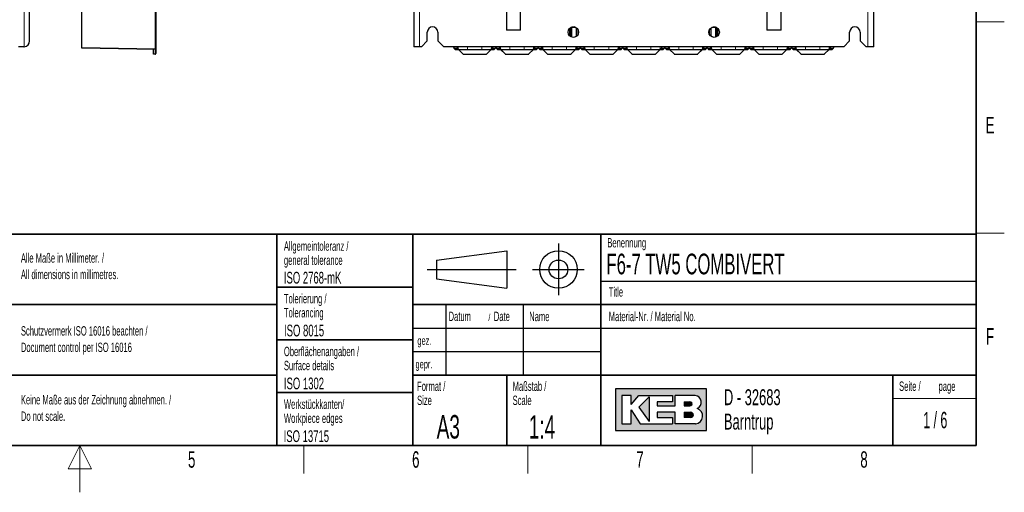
# Model space of a CAD drawing. Header units: millimetres. Extents: x 5 to 418, y 2 to 292.
# Tile 49 of 52: x 204 to 414, y 2 to 103. Entities that reach past the tile are written whole.
import ezdxf

# ---------------------------------------------------------------- set-up
doc = ezdxf.new("R2010")
doc.units = ezdxf.units.MM
doc.layers.add('SLD-0', color=7, linetype='Continuous')
doc.styles.add('SLDTEXTSTYLE1', font='TXT', dxfattribs={"width": 0.605})
doc.styles.add('SLDTEXTSTYLE2', font='TXT', dxfattribs={"width": 0.563})

# ---------------------------------------------------------------- blocks, each defined once
blk = doc.blocks.new('SW_NOTE_0_4')
at = {"layer": 'SLD-0', "color": 0, "char_height": 2, "attachment_point": 1, "style": 'SLDTEXTSTYLE1'}
for s, insert in [('Alle Maße in Millimeter. /', (0, 2.5781354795)), ('All dimensions in millimetres.', (0, -0.9218646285))]:
    blk.add_mtext(s, dxfattribs=dict(at, insert=insert))
blk = doc.blocks.new('SW_NOTE_0_7')
at = {"layer": 'SLD-0', "color": 0, "char_height": 2, "attachment_point": 1, "style": 'SLDTEXTSTYLE1'}
for s, insert in [('Keine Maße aus der Zeichnung abnehmen. /', (0, 2.5781354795)), ('Do not scale.', (0, -0.9218646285))]:
    blk.add_mtext(s, dxfattribs=dict(at, insert=insert))
blk = doc.blocks.new('SW_NOTE_0_8')
at = {"layer": 'SLD-0', "color": 0, "char_height": 2, "attachment_point": 1, "style": 'SLDTEXTSTYLE1'}
for s, insert in [('Schutzvermerk ISO 16016 beachten /', (0, 2.5781354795)), ('Document control per ISO 16016', (0, -0.9218646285))]:
    blk.add_mtext(s, dxfattribs=dict(at, insert=insert))
blk = doc.blocks.new('SW_NOTE_0_9')
at = {"layer": 'SLD-0', "color": 0, "char_height": 2, "attachment_point": 1, "style": 'SLDTEXTSTYLE1'}
for s, insert in [('Werkstückkanten/', (0, 2.5781354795)), ('Workpiece edges', (0, -0.4218645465))]:
    blk.add_mtext(s, dxfattribs=dict(at, insert=insert))
blk = doc.blocks.new('SW_NOTE_0_10')
at = {"layer": 'SLD-0', "color": 0, "char_height": 2, "attachment_point": 1, "style": 'SLDTEXTSTYLE1'}
for s, insert in [('Oberflächenangaben /', (0, 2.5781354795)), ('Surface details', (0, -0.4218645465))]:
    blk.add_mtext(s, dxfattribs=dict(at, insert=insert))
blk = doc.blocks.new('SW_NOTE_0_11')
at = {"layer": 'SLD-0', "color": 0, "char_height": 2, "attachment_point": 1, "style": 'SLDTEXTSTYLE1'}
for s, insert in [('Tolerierung /', (0, 2.5781354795)), ('Tolerancing', (0, -0.4218645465))]:
    blk.add_mtext(s, dxfattribs=dict(at, insert=insert))
blk = doc.blocks.new('SW_NOTE_0_12')
at = {"layer": 'SLD-0', "color": 0, "char_height": 2, "attachment_point": 1, "style": 'SLDTEXTSTYLE1'}
for s, insert in [('Allgemeintoleranz /', (0, 2.5781354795)), ('general tolerance', (0, -0.4218645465))]:
    blk.add_mtext(s, dxfattribs=dict(at, insert=insert))
blk = doc.blocks.new('SW_NOTE_0_13')
at = {"layer": 'SLD-0', "color": 0, "char_height": 2, "attachment_point": 1, "style": 'SLDTEXTSTYLE1'}
for s, insert in [('Format /', (0, 2.5781354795)), ('Size', (0, -0.4218645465))]:
    blk.add_mtext(s, dxfattribs=dict(at, insert=insert))
blk = doc.blocks.new('SW_NOTE_0_14')
at = {"layer": 'SLD-0', "color": 0, "attachment_point": 1, "style": 'SLDTEXTSTYLE1'}
for s, insert, char_height in [('Datum', (0, 2.5781354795), 2), ('/', (8.4829859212, 2.0780460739), 1.5), ('Date', (9.6392361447, 2.5781354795), 2)]:
    blk.add_mtext(s, dxfattribs=dict(at, insert=insert, char_height=char_height))
blk = doc.blocks.new('SW_NOTE_0_15')
at = {"layer": 'SLD-0', "color": 0, "char_height": 2, "attachment_point": 1, "style": 'SLDTEXTSTYLE1'}
for s, insert in [('Maßstab /', (0, 2.5781354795)), ('Scale', (0, -0.4218645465))]:
    blk.add_mtext(s, dxfattribs=dict(at, insert=insert))
blk = doc.blocks.new('SW_NOTE_0_16')
at = {"layer": 'SLD-0', "color": 0, "char_height": 3.4, "attachment_point": 1, "style": 'SLDTEXTSTYLE1'}
for s, insert in [('D - 32683', (0, 4.3828303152)), ('Barntrup', (0, -0.8171696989))]:
    blk.add_mtext(s, dxfattribs=dict(at, insert=insert))
blk = doc.blocks.new('SW_NOTE_0_17')
at = {"layer": 'SLD-0', "color": 0, "char_height": 2, "attachment_point": 1, "style": 'SLDTEXTSTYLE1'}
for s, insert in [('Seite /', (0, 2.5781354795)), ('page', (8.413542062, 2.5784205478))]:
    blk.add_mtext(s, dxfattribs=dict(at, insert=insert))

msp = doc.modelspace()

# ---------------------------------------------------------------- hatches: boundary and pattern name
at = {"linetype": 'Continuous'}
h = msp.add_hatch(color=7, dxfattribs=at)
h.paths.add_polyline_path([(331.1423676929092, 15.18257760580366), (350.5207896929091, 15.18257760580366), (350.5207896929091, 24.04128480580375), (331.1423676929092, 24.04128480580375)], flags=0)
edge = h.paths.add_edge_path(flags=0)
edge.add_arc((347.9991875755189, 18.26988521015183), 1.720915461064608, -81.72003226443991, 70.17096003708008, ccw=False)
edge.add_line((348.2470169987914, 16.56690822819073), (348.2293995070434, 16.56675060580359))
edge.add_line((348.2293995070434, 16.56675060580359), (343.8767592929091, 16.56675060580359))
edge.add_line((343.8767592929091, 16.56675060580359), (343.8767592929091, 19.05826200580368))
edge.add_line((343.8767592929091, 19.05826200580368), (340.0010748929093, 19.05826200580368))
edge.add_line((340.0010748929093, 19.05826200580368), (340.0010748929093, 17.95092360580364))
edge.add_line((340.0010748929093, 17.95092360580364), (343.3230900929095, 17.95092360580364))
edge.add_line((343.3230900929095, 17.95092360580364), (343.3230900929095, 16.56675060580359))
edge.add_line((343.3230900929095, 16.56675060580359), (336.4022250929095, 16.56675060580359))
edge.add_line((336.4022250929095, 16.56675060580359), (334.4643828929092, 19.61193120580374))
edge.add_line((334.4643828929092, 19.61193120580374), (334.4643828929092, 16.56675060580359))
edge.add_line((334.4643828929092, 16.56675060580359), (332.5265406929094, 16.56675060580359))
edge.add_line((332.5265406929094, 16.56675060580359), (332.5265406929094, 22.65711180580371))
edge.add_line((332.5265406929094, 22.65711180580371), (334.4643828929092, 22.65711180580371))
edge.add_line((334.4643828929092, 22.65711180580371), (334.4643828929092, 20.71926960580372))
edge.add_line((334.4643828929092, 20.71926960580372), (336.1253904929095, 22.65711180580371))
edge.add_line((336.1253904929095, 22.65711180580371), (343.3230900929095, 22.65711180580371))
edge.add_line((343.3230900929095, 22.65711180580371), (343.3230900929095, 21.27293880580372))
edge.add_line((343.3230900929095, 21.27293880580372), (340.0010748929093, 21.27293880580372))
edge.add_line((340.0010748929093, 21.27293880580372), (340.0010748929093, 20.44243500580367))
edge.add_line((340.0010748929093, 20.44243500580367), (343.8767592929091, 20.44243500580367))
edge.add_line((343.8767592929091, 20.44243500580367), (343.8767592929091, 22.65711180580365))
edge.add_line((343.8767592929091, 22.65711180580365), (348.1497422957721, 22.65711180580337))
edge.add_line((348.1497422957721, 22.65711180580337), (348.151741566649, 22.65711180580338))
edge.add_line((348.151741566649, 22.65711180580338), (348.1521661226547, 22.65713246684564))
edge.add_arc((347.9523797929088, 21.20834406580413), 1.462498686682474, -64.4589412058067, 82.1484933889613, ccw=False)
msp.add_hatch(color=7, dxfattribs=at).paths.add_polyline_path([(338.3400672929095, 17.12041980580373), (338.3400672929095, 22.38027720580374), (336.1253904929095, 20.16560040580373)], flags=0)
h = msp.add_hatch(color=7, dxfattribs=at)
edge = h.paths.add_edge_path(flags=0)
edge.add_line((345.8146014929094, 20.44243500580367), (346.974194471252, 20.44243500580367))
edge.add_arc((347.0534490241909, 20.85768690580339), 0.4227474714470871, 259.1945394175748, 460.8054605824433)
edge.add_line((346.9741944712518, 21.27293880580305), (345.8146014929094, 21.27293880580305))
edge.add_line((345.8146014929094, 21.27293880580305), (345.8146014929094, 20.44243500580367))
h = msp.add_hatch(color=7, dxfattribs=at)
edge = h.paths.add_edge_path(flags=0)
edge.add_line((345.8146014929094, 17.95092360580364), (347.1991847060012, 17.95092360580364))
edge.add_arc((347.1991847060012, 18.50459280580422), 0.5536692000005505, 270.0000000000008, 450.0000000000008)
edge.add_line((347.1991847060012, 19.05826200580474), (347.1703327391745, 19.05826200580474))
edge.add_line((347.1703327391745, 19.05826200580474), (345.8146014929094, 19.05826200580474))
edge.add_line((345.8146014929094, 19.05826200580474), (345.8146014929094, 17.95092360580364))

# ---------------------------------------------------------------- linework, layer by layer
at = {"color": 7, "linetype": 'Continuous', "lineweight": 18}
for p, q in [((205.1839735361, 96.9686172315), (205.1839735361, 246.9560840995)), ((289.4215090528, 246.9623498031), (289.4215090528, 96.9623438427)), ((384.9215088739, 96.9623438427), (384.9215088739, 246.9623498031)), ((233.0861553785, 96.4974127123), (233.0861553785, 120.0805417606)), ((321.8828766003, 101.1746934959), (321.8828766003, 101.1744103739)), ((322.3809739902, 101.1926791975), (322.3809739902, 101.1823675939)), ((351.9620439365, 101.1926791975), (351.9620439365, 101.1823675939)), ((352.4601413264, 101.1746934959), (352.4601413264, 101.1744103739)), ((217.4589732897, 96.7701784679), (233.0861553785, 96.4974127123)), ((296.8215672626, 96.6451279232), (297.0942622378, 96.3724217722)), ((297.6403078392, 96.9623438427), (297.6403078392, 96.4263192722)), ((299.6400026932, 96.9623438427), (299.6400026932, 96.3920317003)), ((302.7030146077, 96.9623438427), (302.7030146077, 96.3920317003)), ((304.702713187, 96.9623438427), (304.702713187, 96.4263192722)), ((305.2487550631, 96.3724217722), (305.5214500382, 96.6451279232)), ((305.8215668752, 96.6451279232), (306.094263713, 96.3724217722)), ((306.6403074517, 96.9623438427), (306.6403074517, 96.4263192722)), ((308.6400023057, 96.9623438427), (308.6400023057, 96.3920317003)), ((311.7030160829, 96.9623438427), (311.7030160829, 96.3920317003)), ((313.7027109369, 96.9623438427), (313.7027109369, 96.4263192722)), ((314.2487546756, 96.3724217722), (314.5214515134, 96.6451279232)), ((314.8215664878, 96.6451279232), (315.0942633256, 96.3724217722)), ((315.6403070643, 96.9623438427), (315.6403070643, 96.4263192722)), ((317.6400019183, 96.9623438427), (317.6400019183, 96.3920317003)), ((320.7030156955, 96.9623438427), (320.7030156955, 96.3920317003)), ((322.7027114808, 96.9623438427), (322.7027114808, 96.4263192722)), ((323.2487542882, 96.3724217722), (323.5214520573, 96.6451279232)), ((323.8215661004, 96.6451279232), (324.0942629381, 96.3724217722)), ((324.6403066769, 96.9623438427), (324.6403066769, 96.4263192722)), ((326.6400015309, 96.9623438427), (326.6400015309, 96.3920317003)), ((329.7030157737, 96.9623438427), (329.7030157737, 96.3920317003)), ((331.702711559, 96.9623438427), (331.702711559, 96.4263192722)), ((332.2487543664, 96.3724217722), (332.5214516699, 96.6451279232)), ((332.8215661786, 96.6451279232), (333.094263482, 96.3724217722)), ((333.6403065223, 96.9623438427), (333.6403065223, 96.4263192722)), ((335.6400019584, 96.9623438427), (335.6400019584, 96.3920317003)), ((338.7030159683, 96.9623438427), (338.7030159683, 96.3920317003)), ((340.7027114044, 96.9623438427), (340.7027114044, 96.4263192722)), ((341.2487544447, 96.3724217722), (341.5214517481, 96.6451279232)), ((341.8215662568, 96.6451279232), (342.0942635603, 96.3724217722)), ((342.6403063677, 96.9623438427), (342.6403063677, 96.4263192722)), ((344.640002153, 96.9623438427), (344.640002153, 96.3920317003)), ((347.7030163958, 96.9623438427), (347.7030163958, 96.3920317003)), ((349.7027112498, 96.9623438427), (349.7027112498, 96.4263192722)), ((350.2487549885, 96.3724217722), (350.5214518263, 96.6451279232)), ((350.8215658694, 96.6451279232), (351.0942636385, 96.3724217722)), ((351.6403064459, 96.9623438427), (351.6403064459, 96.4263192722)), ((353.6400022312, 96.9623438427), (353.6400022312, 96.3920317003)), ((356.7030160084, 96.9623438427), (356.7030160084, 96.3920317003)), ((358.7027108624, 96.9623438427), (358.7027108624, 96.4263192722)), ((359.2487546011, 96.3724217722), (359.5214514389, 96.6451279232)), ((359.8215664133, 96.6451279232), (360.0942632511, 96.3724217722)), ((360.6403069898, 96.9623438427), (360.6403069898, 96.4263192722)), ((362.6400018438, 96.9623438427), (362.6400018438, 96.3920317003)), ((365.7030156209, 96.9623438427), (365.7030156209, 96.3920317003)), ((367.702710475, 96.9623438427), (367.702710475, 96.4263192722)), ((368.2487542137, 96.3724217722), (368.5214510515, 96.6451279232)), ((368.8215678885, 96.6451279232), (369.0942628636, 96.3724217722)), ((369.6403047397, 96.9623438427), (369.6403047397, 96.4263192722)), ((371.640003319, 96.9623438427), (371.640003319, 96.3920317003)), ((374.7030152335, 96.9623438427), (374.7030152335, 96.3920317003)), ((376.7027100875, 96.9623438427), (376.7027100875, 96.4263192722)), ((377.2487556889, 96.3724217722), (377.521450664, 96.6451279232)), ((232.7089734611, 95.4404584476), (233.0817912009, 95.4339466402)), ((233.0817912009, 95.4339466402), (233.0817912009, 96.3724217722)), ((233.0861553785, 96.4974127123), (233.2089726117, 96.4974127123)), ((298.6234790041, 95.4339466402), (298.6261761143, 95.4404584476)), ((298.7145511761, 95.4038462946), (298.7118540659, 95.3973493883)), ((303.6311632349, 95.3973493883), (303.6284661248, 95.4038462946)), ((303.7168411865, 95.4404584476), (303.7195382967, 95.4339466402)), ((307.6234804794, 95.4339466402), (307.6261757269, 95.4404584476)), ((307.7145507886, 95.4038462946), (307.7118555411, 95.3973493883)), ((312.6311628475, 95.3973493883), (312.6284676, 95.4038462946)), ((312.7168426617, 95.4404584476), (312.7195379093, 95.4339466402)), ((316.6234800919, 95.4339466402), (316.6261753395, 95.4404584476)), ((316.7145504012, 95.4038462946), (316.7118551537, 95.3973493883)), ((321.6311633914, 95.3973493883), (321.6284681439, 95.4038462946)), ((321.7168422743, 95.4404584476), (321.7195384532, 95.4339466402)), ((325.6234797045, 95.4339466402), (325.626174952, 95.4404584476)), ((325.7145500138, 95.4038462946), (325.7118547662, 95.3973493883)), ((330.631163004, 95.3973493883), (330.6284677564, 95.4038462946)), ((330.7168423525, 95.4404584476), (330.7195380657, 95.4339466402)), ((334.6234797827, 95.4339466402), (334.6261752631, 95.4404584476)), ((334.7145503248, 95.4038462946), (334.7118546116, 95.3973493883)), ((339.631163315, 95.3973493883), (339.6284676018, 95.4038462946)), ((339.7168426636, 95.4404584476), (339.719538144, 95.4339466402)), ((343.623479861, 95.4339466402), (343.6261755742, 95.4404584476)), ((343.7145501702, 95.4038462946), (343.7118549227, 95.3973493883)), ((348.6311631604, 95.3973493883), (348.6284679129, 95.4038462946)), ((348.7168429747, 95.4404584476), (348.7195382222, 95.4339466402)), ((352.6234794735, 95.4339466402), (352.6261756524, 95.4404584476)), ((352.7145497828, 95.4038462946), (352.7118545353, 95.3973493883)), ((357.631162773, 95.3973493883), (357.6284675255, 95.4038462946)), ((357.7168425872, 95.4404584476), (357.7195378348, 95.4339466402)), ((361.6234800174, 95.4339466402), (361.626175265, 95.4404584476)), ((361.7145503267, 95.4038462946), (361.7118550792, 95.3973493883)), ((366.6311623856, 95.3973493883), (366.628467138, 95.4038462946)), ((366.7168421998, 95.4404584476), (366.7195374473, 95.4339466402)), ((370.62347963, 95.4339466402), (370.6261767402, 95.4404584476)), ((370.7145518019, 95.4038462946), (370.7118546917, 95.3973493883)), ((375.6311638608, 95.3973493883), (375.6284667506, 95.4038462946)), ((375.7168418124, 95.4404584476), (375.7195389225, 95.4339466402))]:
    msp.add_line(p, q, dxfattribs=at)
at = {"color": 7, "linetype": 'Continuous', "lineweight": 25}
for p, q in [((288.1715102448, 246.9560840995), (288.1715102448, 96.9686172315)), ((386.1715076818, 96.9686172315), (386.1715076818, 246.9560840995)), ((307.9215092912, 125.4623494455), (307.9215092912, 100.462343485)), ((310.9215097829, 100.462343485), (310.9215097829, 125.4623494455)), ((363.4215081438, 125.4623494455), (363.4215081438, 100.462343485)), ((366.4215086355, 100.462343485), (366.4215086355, 125.4623494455)), ((233.2089726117, 120.0805417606), (233.2089726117, 96.4974127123)), ((206.3089734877, 98.2123426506), (206.3089734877, 116.7410425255)), ((217.4589732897, 96.7701784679), (217.4589732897, 113.3608482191)), ((321.42150871, 100.9258739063), (321.42150871, 99.2488227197)), ((321.4345993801, 99.237289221), (321.4345993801, 100.9374074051)), ((321.7834178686, 101.1432967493), (321.7834178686, 99.0314147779)), ((321.7965085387, 99.0266911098), (321.7965085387, 101.1480055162)), ((321.8365041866, 101.1613122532), (322.5065134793, 101.1613122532)), ((321.8828766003, 101.1744103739), (321.8817888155, 101.1744103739)), ((322.4066682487, 101.1874935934), (322.3809739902, 101.1823675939)), ((322.8802429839, 99.2136708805), (322.8802429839, 100.9610257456)), ((351.4627749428, 100.9610257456), (351.4627749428, 99.2136708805)), ((351.8365044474, 101.1613122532), (352.5065137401, 101.1613122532)), ((351.9620439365, 101.1823675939), (351.936349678, 101.1874935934)), ((352.4612291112, 101.1744103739), (352.4601413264, 101.1744103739)), ((352.546509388, 101.1480055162), (352.546509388, 99.0266911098)), ((352.5596000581, 99.0314147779), (352.5596000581, 101.1432967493)), ((352.9084185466, 100.9374074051), (352.9084185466, 99.237289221)), ((352.9215092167, 99.2488227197), (352.9215092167, 100.9258739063)), ((291.0465104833, 98.2123426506), (291.0465104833, 100.0873557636)), ((293.2965075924, 100.0873557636), (293.2965075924, 98.2123426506)), ((310.9215097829, 100.462343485), (307.9215092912, 100.462343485)), ((323.1464326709, 100.6487272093), (323.1464326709, 99.5259694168)), ((351.1965852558, 99.5259694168), (351.1965852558, 100.6487272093)), ((366.4215086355, 100.462343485), (363.4215081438, 100.462343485)), ((381.0465103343, 98.2123426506), (381.0465103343, 100.0873557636)), ((383.2965074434, 100.0873557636), (383.2965074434, 98.2123426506)), ((205.0589735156, 96.9623438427), (203.9339735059, 96.9623438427)), ((205.0589735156, 96.9623438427), (205.1839735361, 96.9686172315)), ((217.4589732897, 96.6451279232), (217.4589732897, 96.7701784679)), ((233.0817912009, 96.3724217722), (217.4589732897, 96.6451279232)), ((288.1715102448, 96.9686172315), (288.1777761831, 96.9623438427)), ((289.4215090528, 96.9623438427), (288.1777761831, 96.9623438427)), ((289.7965079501, 96.9623438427), (289.4215090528, 96.9623438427)), ((289.7965079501, 96.9623438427), (291.0465104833, 98.2123426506)), ((293.2965075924, 98.2123426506), (294.5465101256, 96.9623438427)), ((379.7965078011, 96.9623438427), (294.5465101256, 96.9623438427)), ((296.6965092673, 96.7701784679), (296.6965092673, 96.9623438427)), ((296.7331400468, 96.6817549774), (297.0058760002, 96.4090190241)), ((296.8215672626, 96.6451279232), (297.4215103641, 96.6451279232)), ((297.4215103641, 96.9623438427), (297.4215103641, 96.6451279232)), ((297.4215103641, 96.6451279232), (297.6403078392, 96.4263192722)), ((304.702713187, 96.4263192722), (304.9215106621, 96.6451279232)), ((304.9215106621, 96.9623438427), (304.9215106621, 96.6451279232)), ((304.9215106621, 96.6451279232), (305.5214500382, 96.6451279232)), ((305.3371413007, 96.4090190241), (305.609877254, 96.6817549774)), ((305.6465080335, 96.7701784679), (305.6465080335, 96.9623438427)), ((305.6965088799, 96.7701784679), (305.6965088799, 96.9623438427)), ((305.7331396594, 96.6817549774), (306.0058756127, 96.4090190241)), ((305.8215668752, 96.6451279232), (306.421508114, 96.6451279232)), ((306.421508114, 96.9623438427), (306.421508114, 96.6451279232)), ((306.421508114, 96.6451279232), (306.6403074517, 96.4263192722)), ((313.7027109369, 96.4263192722), (313.921508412, 96.6451279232)), ((313.921508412, 96.9623438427), (313.921508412, 96.6451279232)), ((313.921508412, 96.6451279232), (314.5214515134, 96.6451279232)), ((314.3371427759, 96.4090190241), (314.6098787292, 96.6817549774)), ((314.6465095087, 96.7701784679), (314.6465095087, 96.9623438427)), ((314.6965084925, 96.7701784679), (314.6965084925, 96.9623438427)), ((314.733139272, 96.6817549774), (315.0058752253, 96.4090190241)), ((314.8215664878, 96.6451279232), (315.4215095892, 96.6451279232)), ((315.4215095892, 96.9623438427), (315.4215095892, 96.6451279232)), ((315.4215095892, 96.6451279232), (315.6403070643, 96.4263192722)), ((322.7027114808, 96.4263192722), (322.9215089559, 96.6451279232)), ((322.9215089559, 96.9623438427), (322.9215089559, 96.6451279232)), ((322.9215089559, 96.6451279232), (323.5214520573, 96.6451279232)), ((323.3371433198, 96.4090190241), (323.6098783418, 96.6817549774)), ((323.6465091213, 96.7701784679), (323.6465091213, 96.9623438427)), ((323.6965090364, 96.7701784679), (323.6965090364, 96.9623438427)), ((323.7331398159, 96.6817549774), (324.0058748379, 96.4090190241)), ((323.8215661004, 96.6451279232), (324.4215092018, 96.6451279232)), ((324.4215092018, 96.9623438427), (324.4215092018, 96.6451279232)), ((324.4215092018, 96.6451279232), (324.6403066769, 96.4263192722)), ((331.702711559, 96.4263192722), (331.9215090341, 96.6451279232)), ((331.9215090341, 96.9623438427), (331.9215090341, 96.6451279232)), ((331.9215090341, 96.6451279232), (332.5214516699, 96.6451279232)), ((332.3371429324, 96.4090190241), (332.60987842, 96.6817549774)), ((332.6465087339, 96.7701784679), (332.6465087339, 96.9623438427)), ((332.6965091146, 96.7701784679), (332.6965091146, 96.9623438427)), ((332.7331394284, 96.6817549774), (333.0058749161, 96.4090190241)), ((332.8215661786, 96.6451279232), (333.4215090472, 96.6451279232)), ((333.4215090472, 96.9623438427), (333.4215090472, 96.6451279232)), ((333.4215090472, 96.6451279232), (333.6403065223, 96.4263192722)), ((340.7027114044, 96.4263192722), (340.9215088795, 96.6451279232)), ((340.9215088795, 96.9623438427), (340.9215088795, 96.6451279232)), ((340.9215088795, 96.6451279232), (341.5214517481, 96.6451279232)), ((341.3371430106, 96.4090190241), (341.6098784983, 96.6817549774)), ((341.6465088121, 96.7701784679), (341.6465088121, 96.9623438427)), ((341.6965091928, 96.7701784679), (341.6965091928, 96.9623438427)), ((341.7331395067, 96.6817549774), (342.0058749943, 96.4090190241)), ((341.8215662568, 96.6451279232), (342.4215088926, 96.6451279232)), ((342.4215088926, 96.9623438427), (342.4215088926, 96.6451279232)), ((342.4215088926, 96.6451279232), (342.6403063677, 96.4263192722)), ((349.7027112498, 96.4263192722), (349.9215087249, 96.6451279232)), ((349.9215087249, 96.9623438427), (349.9215087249, 96.6451279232)), ((349.9215087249, 96.6451279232), (350.5214518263, 96.6451279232)), ((350.3371430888, 96.4090190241), (350.6098781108, 96.6817549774)), ((350.6465088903, 96.7701784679), (350.6465088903, 96.9623438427)), ((350.6965088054, 96.7701784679), (350.6965088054, 96.9623438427)), ((350.7331395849, 96.6817549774), (351.0058746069, 96.4090190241)), ((350.8215658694, 96.6451279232), (351.4215089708, 96.6451279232)), ((351.4215089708, 96.9623438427), (351.4215089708, 96.6451279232)), ((351.4215089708, 96.6451279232), (351.6403064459, 96.4263192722)), ((358.7027108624, 96.4263192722), (358.9215083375, 96.6451279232)), ((358.9215083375, 96.9623438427), (358.9215083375, 96.6451279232)), ((358.9215083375, 96.6451279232), (359.5214514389, 96.6451279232)), ((359.3371427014, 96.4090190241), (359.6098786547, 96.6817549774)), ((359.6465094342, 96.7701784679), (359.6465094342, 96.9623438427)), ((359.696508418, 96.7701784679), (359.696508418, 96.9623438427)), ((359.7331391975, 96.6817549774), (360.0058751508, 96.4090190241)), ((359.8215664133, 96.6451279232), (360.4215095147, 96.6451279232)), ((360.4215095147, 96.9623438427), (360.4215095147, 96.6451279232)), ((360.4215095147, 96.6451279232), (360.6403069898, 96.4263192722)), ((367.702710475, 96.4263192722), (367.9215098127, 96.6451279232)), ((367.9215098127, 96.9623438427), (367.9215098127, 96.6451279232)), ((367.9215098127, 96.6451279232), (368.5214510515, 96.6451279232)), ((368.337142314, 96.4090190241), (368.6098782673, 96.6817549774)), ((368.6465090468, 96.7701784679), (368.6465090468, 96.9623438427)), ((368.6965098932, 96.7701784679), (368.6965098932, 96.9623438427)), ((368.7331406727, 96.6817549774), (369.005876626, 96.4090190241)), ((368.8215678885, 96.6451279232), (369.4215072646, 96.6451279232)), ((369.4215072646, 96.9623438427), (369.4215072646, 96.6451279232)), ((369.4215072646, 96.6451279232), (369.6403047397, 96.4263192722)), ((376.7027100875, 96.4263192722), (376.9215075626, 96.6451279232)), ((376.9215075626, 96.9623438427), (376.9215075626, 96.6451279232)), ((376.9215075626, 96.6451279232), (377.521450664, 96.6451279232)), ((377.3371419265, 96.4090190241), (377.6098778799, 96.6817549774)), ((377.6465086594, 96.7701784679), (377.6465086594, 96.9623438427)), ((379.7965078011, 96.9623438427), (381.0465103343, 98.2123426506)), ((383.2965074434, 98.2123426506), (384.5465099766, 96.9623438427)), ((384.9215088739, 96.9623438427), (384.5465099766, 96.9623438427)), ((386.1652417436, 96.9623438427), (384.9215088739, 96.9623438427)), ((386.1652417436, 96.9623438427), (386.1715076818, 96.9686172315)), ((232.7089734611, 95.4404584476), (232.7089734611, 96.3789335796)), ((232.7089734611, 95.4038462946), (232.7089734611, 95.4404584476)), ((233.0817912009, 95.3973493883), (232.7089734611, 95.4038462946)), ((233.2089726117, 96.4974127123), (233.2089726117, 95.5223254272)), ((297.0942622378, 96.3724217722), (297.6850038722, 96.3724217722)), ((297.6850038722, 96.3724217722), (297.687697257, 96.3789335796)), ((297.6850038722, 96.3724217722), (298.6234790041, 95.4339466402)), ((297.687697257, 96.3789335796), (304.6553200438, 96.3789335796)), ((297.687697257, 96.3789335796), (298.6261761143, 95.4404584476)), ((298.7118540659, 95.3973493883), (303.6311632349, 95.3973493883)), ((298.7145511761, 95.4038462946), (303.6284661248, 95.4038462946)), ((299.6400026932, 96.3920317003), (302.7030146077, 96.3920317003)), ((303.7168411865, 95.4404584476), (304.6553200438, 96.3789335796)), ((303.7195382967, 95.4339466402), (304.6580134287, 96.3724217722)), ((304.6580134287, 96.3724217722), (304.6553200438, 96.3789335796)), ((304.6580134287, 96.3724217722), (305.2487550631, 96.3724217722)), ((306.094263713, 96.3724217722), (306.6850034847, 96.3724217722)), ((306.6850034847, 96.3724217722), (306.6876987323, 96.3789335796)), ((306.6850034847, 96.3724217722), (307.6234804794, 95.4339466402)), ((306.6876987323, 96.3789335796), (313.6553196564, 96.3789335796)), ((306.6876987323, 96.3789335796), (307.6261757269, 95.4404584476)), ((307.7118555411, 95.3973493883), (312.6311628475, 95.3973493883)), ((307.7145507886, 95.4038462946), (312.6284676, 95.4038462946)), ((308.6400023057, 96.3920317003), (311.7030160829, 96.3920317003)), ((312.7168426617, 95.4404584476), (313.6553196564, 96.3789335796)), ((312.7195379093, 95.4339466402), (313.6580149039, 96.3724217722)), ((313.6580149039, 96.3724217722), (313.6553196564, 96.3789335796)), ((313.6580149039, 96.3724217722), (314.2487546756, 96.3724217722)), ((315.0942633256, 96.3724217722), (315.6850030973, 96.3724217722)), ((315.6850030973, 96.3724217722), (315.6876983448, 96.3789335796)), ((315.6850030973, 96.3724217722), (316.6234800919, 95.4339466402)), ((315.6876983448, 96.3789335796), (322.6553192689, 96.3789335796)), ((315.6876983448, 96.3789335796), (316.6261753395, 95.4404584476)), ((316.7118551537, 95.3973493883), (321.6311633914, 95.3973493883)), ((316.7145504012, 95.4038462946), (321.6284681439, 95.4038462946)), ((317.6400019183, 96.3920317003), (320.7030156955, 96.3920317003)), ((321.7168422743, 95.4404584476), (322.6553192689, 96.3789335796)), ((321.7195384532, 95.4339466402), (322.6580145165, 96.3724217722)), ((322.6580145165, 96.3724217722), (322.6553192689, 96.3789335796)), ((322.6580145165, 96.3724217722), (323.2487542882, 96.3724217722)), ((324.0942629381, 96.3724217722), (324.6850036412, 96.3724217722)), ((324.6850036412, 96.3724217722), (324.6876988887, 96.3789335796)), ((324.6850036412, 96.3724217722), (325.6234797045, 95.4339466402)), ((324.6876988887, 96.3789335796), (331.6553193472, 96.3789335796)), ((324.6876988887, 96.3789335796), (325.626174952, 95.4404584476)), ((325.7118547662, 95.3973493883), (330.631163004, 95.3973493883)), ((325.7145500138, 95.4038462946), (330.6284677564, 95.4038462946)), ((326.6400015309, 96.3920317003), (329.7030157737, 96.3920317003)), ((330.7168423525, 95.4404584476), (331.6553193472, 96.3789335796)), ((330.7195380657, 95.4339466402), (331.6580145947, 96.3724217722)), ((331.6580145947, 96.3724217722), (331.6553193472, 96.3789335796)), ((331.6580145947, 96.3724217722), (332.2487543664, 96.3724217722)), ((333.094263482, 96.3724217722), (333.6850032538, 96.3724217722)), ((333.6850032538, 96.3724217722), (333.6876987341, 96.3789335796)), ((333.6850032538, 96.3724217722), (334.6234797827, 95.4339466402)), ((333.6876987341, 96.3789335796), (340.6553191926, 96.3789335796)), ((333.6876987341, 96.3789335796), (334.6261752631, 95.4404584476)), ((334.7118546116, 95.3973493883), (339.631163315, 95.3973493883)), ((334.7145503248, 95.4038462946), (339.6284676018, 95.4038462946)), ((335.6400019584, 96.3920317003), (338.7030159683, 96.3920317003)), ((339.7168426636, 95.4404584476), (340.6553191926, 96.3789335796)), ((339.719538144, 95.4339466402), (340.6580146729, 96.3724217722)), ((340.6580146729, 96.3724217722), (340.6553191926, 96.3789335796)), ((340.6580146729, 96.3724217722), (341.2487544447, 96.3724217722)), ((342.0942635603, 96.3724217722), (342.685003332, 96.3724217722)), ((342.685003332, 96.3724217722), (342.6876985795, 96.3789335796)), ((342.685003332, 96.3724217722), (343.623479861, 95.4339466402)), ((342.6876985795, 96.3789335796), (349.655319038, 96.3789335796)), ((342.6876985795, 96.3789335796), (343.6261755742, 95.4404584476)), ((343.7118549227, 95.3973493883), (348.6311631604, 95.3973493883)), ((343.7145501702, 95.4038462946), (348.6284679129, 95.4038462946)), ((344.640002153, 96.3920317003), (347.7030163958, 96.3920317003)), ((348.7168429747, 95.4404584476), (349.655319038, 96.3789335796)), ((348.7195382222, 95.4339466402), (349.6580142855, 96.3724217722)), ((349.6580142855, 96.3724217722), (349.655319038, 96.3789335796)), ((349.6580142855, 96.3724217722), (350.2487549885, 96.3724217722)), ((351.0942636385, 96.3724217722), (351.6850034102, 96.3724217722)), ((351.6850034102, 96.3724217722), (351.6876986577, 96.3789335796)), ((351.6850034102, 96.3724217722), (352.6234794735, 95.4339466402)), ((351.6876986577, 96.3789335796), (358.6553195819, 96.3789335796)), ((351.6876986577, 96.3789335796), (352.6261756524, 95.4404584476)), ((352.7118545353, 95.3973493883), (357.631162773, 95.3973493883)), ((352.7145497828, 95.4038462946), (357.6284675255, 95.4038462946)), ((353.6400022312, 96.3920317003), (356.7030160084, 96.3920317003)), ((357.7168425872, 95.4404584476), (358.6553195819, 96.3789335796)), ((357.7195378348, 95.4339466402), (358.6580148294, 96.3724217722)), ((358.6580148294, 96.3724217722), (358.6553195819, 96.3789335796)), ((358.6580148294, 96.3724217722), (359.2487546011, 96.3724217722)), ((360.0942632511, 96.3724217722), (360.6850030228, 96.3724217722)), ((360.6850030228, 96.3724217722), (360.6876982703, 96.3789335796)), ((360.6850030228, 96.3724217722), (361.6234800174, 95.4339466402)), ((360.6876982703, 96.3789335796), (367.6553191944, 96.3789335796)), ((360.6876982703, 96.3789335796), (361.626175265, 95.4404584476)), ((361.7118550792, 95.3973493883), (366.6311623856, 95.3973493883)), ((361.7145503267, 95.4038462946), (366.628467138, 95.4038462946)), ((362.6400018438, 96.3920317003), (365.7030156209, 96.3920317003)), ((366.7168421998, 95.4404584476), (367.6553191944, 96.3789335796)), ((366.7195374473, 95.4339466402), (367.658014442, 96.3724217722)), ((367.658014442, 96.3724217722), (367.6553191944, 96.3789335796)), ((367.658014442, 96.3724217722), (368.2487542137, 96.3724217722)), ((369.0942628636, 96.3724217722), (369.685004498, 96.3724217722)), ((369.685004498, 96.3724217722), (369.6876978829, 96.3789335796)), ((369.685004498, 96.3724217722), (370.62347963, 95.4339466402)), ((369.6876978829, 96.3789335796), (376.6553206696, 96.3789335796)), ((369.6876978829, 96.3789335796), (370.6261767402, 95.4404584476)), ((370.7118546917, 95.3973493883), (375.6311638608, 95.3973493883)), ((370.7145518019, 95.4038462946), (375.6284667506, 95.4038462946)), ((371.640003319, 96.3920317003), (374.7030152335, 96.3920317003)), ((375.7168418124, 95.4404584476), (376.6553206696, 96.3789335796)), ((375.7195389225, 95.4339466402), (376.6580140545, 96.3724217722)), ((376.6580140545, 96.3724217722), (376.6553206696, 96.3789335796)), ((376.6580140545, 96.3724217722), (377.2487556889, 96.3724217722))]:
    msp.add_line(p, q, dxfattribs=at)
for centre in [(322.1715089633, 100.0873498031), (352.1715089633, 100.0873498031)]:
    msp.add_circle(centre, 1.124999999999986, dxfattribs=at)
for centre, radius, start, end in [((292.1715089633, 100.0873498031), 1.125, 0, 180), ((382.1715089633, 100.0873498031), 1.125, 0, 180), ((205.0589735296, 98.2123498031), 1.25, 275.7391704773, 0), ((233.0839735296, 96.4974068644), 0.1250000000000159, 269, 0), ((233.0839735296, 95.522324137), 0.1250000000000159, 269, 0), ((297.0942633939, 96.4974068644), 0.1250000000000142, 224.9999999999, 270), ((298.7118547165, 95.522324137), 0.1249999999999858, 225, 270), ((303.6311632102, 95.522324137), 0.1249999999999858, 270, 315), ((305.2487545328, 96.4974068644), 0.1250000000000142, 270, 315), ((306.0942633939, 96.4974068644), 0.1250000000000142, 224.9999999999, 270), ((307.7118547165, 95.522324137), 0.1249999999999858, 225, 270), ((312.6311632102, 95.522324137), 0.1249999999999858, 270, 315), ((314.2487545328, 96.4974068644), 0.1250000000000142, 270, 315), ((315.0942633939, 96.4974068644), 0.124999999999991, 224.9999999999, 270), ((316.7118547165, 95.522324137), 0.1249999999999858, 225, 270), ((321.6311632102, 95.522324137), 0.1250000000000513, 270, 315), ((323.2487545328, 96.4974068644), 0.125000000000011, 270, 315), ((324.0942633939, 96.4974068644), 0.1250000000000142, 224.9999999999, 270), ((325.7118547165, 95.522324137), 0.1249999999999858, 225, 270), ((330.6311632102, 95.522324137), 0.1250000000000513, 270, 315), ((332.2487545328, 96.4974068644), 0.1250000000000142, 270, 315), ((333.0942633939, 96.4974068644), 0.1250000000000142, 224.9999999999, 270), ((334.7118547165, 95.522324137), 0.1250000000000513, 225, 270), ((339.6311632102, 95.522324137), 0.125000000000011, 270, 315), ((341.2487545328, 96.4974068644), 0.1250000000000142, 270, 315), ((342.0942633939, 96.4974068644), 0.124999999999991, 224.9999999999, 270), ((343.7118547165, 95.522324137), 0.1250000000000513, 225, 270), ((348.6311632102, 95.522324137), 0.1249999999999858, 270, 315), ((350.2487545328, 96.4974068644), 0.1249999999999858, 270, 315), ((351.0942633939, 96.4974068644), 0.1250000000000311, 224.9999999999, 270), ((352.7118547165, 95.522324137), 0.125000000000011, 225, 270), ((357.6311632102, 95.522324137), 0.1249999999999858, 270, 315), ((359.2487545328, 96.4974068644), 0.1250000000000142, 270, 315), ((360.0942633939, 96.4974068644), 0.1250000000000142, 224.9999999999, 270), ((361.7118547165, 95.522324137), 0.1249999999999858, 225, 270), ((366.6311632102, 95.522324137), 0.1249999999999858, 270, 315), ((368.2487545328, 96.4974068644), 0.1250000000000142, 270, 315), ((369.0942633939, 96.4974068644), 0.124999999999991, 224.9999999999, 270), ((370.7118547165, 95.522324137), 0.1249999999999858, 225, 270), ((375.6311632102, 95.522324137), 0.125000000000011, 270, 315), ((377.2487545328, 96.4974068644), 0.1250000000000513, 270, 315)]:
    msp.add_arc(centre, radius, start, end, dxfattribs=at)
at = {"color": 7, "linetype": 'Continuous', "lineweight": 18}
for centre, radius, start, end in [((233.8304081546, 95.4156480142), 0.7488405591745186, 178.5997841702, 181.4002158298), ((231.2951107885, 96.4973770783), 1.791044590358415, 355.9994115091, 0.0011399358), ((233.0989538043, 95.5449483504), 0.112320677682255, 261.2107723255, 348.3803594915), ((297.0942383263, 96.4973937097), 0.1249719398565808, 225.0040067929, 270.0109626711), ((298.7118380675, 95.5223134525), 0.124964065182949, 225.0025122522, 270.0073352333), ((303.6311792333, 95.5223134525), 0.124964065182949, 269.9926647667, 314.9974877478), ((305.2487789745, 96.4973937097), 0.124971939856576, 269.9890373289, 314.9959932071), ((306.0942391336, 96.4973965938), 0.1249748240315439, 225.0045543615, 270.0112686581), ((307.7118383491, 95.5223105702), 0.1249611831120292, 225.0019648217, 270.0078826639), ((312.6311800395, 95.5223105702), 0.1249611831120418, 269.9921173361, 314.9980351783), ((314.2487769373, 96.4974021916), 0.1249804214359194, 269.9897944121, 314.9943825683), ((315.0942410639, 96.4974021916), 0.1249804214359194, 225.0056174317, 270.0102055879), ((316.7118379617, 95.5223105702), 0.1249611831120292, 225.0019648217, 270.0078826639), ((321.6311794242, 95.5223133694), 0.1249639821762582, 269.9926490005, 314.997503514), ((323.2487770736, 96.4974031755), 0.1249814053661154, 269.9895543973, 314.9941958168), ((324.0942410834, 96.4974031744), 0.1249814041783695, 225.0058040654, 270.0100189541), ((325.7118387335, 95.5223133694), 0.1249639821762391, 225.0024964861, 270.0073509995), ((330.6311790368, 95.5223133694), 0.1249639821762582, 269.9926490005, 314.997503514), ((332.2487774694, 96.497401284), 0.1249795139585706, 269.9894086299, 314.9945549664), ((333.0942405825, 96.4974017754), 0.1249800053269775, 225.0055383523, 270.0104980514), ((334.7118389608, 95.5223137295), 0.124964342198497, 225.0025648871, 270.0071758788), ((339.6311789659, 95.5223137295), 0.124964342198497, 269.9928241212, 314.9974351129), ((341.2487773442, 96.4974017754), 0.1249800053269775, 269.9895019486, 314.9944616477), ((342.0942404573, 96.497401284), 0.1249795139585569, 225.0054450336, 270.0105913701), ((343.7118388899, 95.5223133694), 0.1249639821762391, 225.0024964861, 270.0073509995), ((348.6311791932, 95.5223133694), 0.1249639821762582, 269.9926490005, 314.997503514), ((350.2487768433, 96.4974031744), 0.1249814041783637, 269.9899810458, 314.9941959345), ((351.0942408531, 96.4974031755), 0.1249814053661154, 225.0058041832, 270.0104456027), ((352.7118385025, 95.5223133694), 0.1249639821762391, 225.0024964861, 270.0073509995), ((357.631179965, 95.5223105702), 0.1249611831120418, 269.9921173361, 314.9980351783), ((359.2487768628, 96.4974021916), 0.1249804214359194, 269.9897944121, 314.9943825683), ((360.0942409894, 96.4974021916), 0.1249804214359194, 225.0056174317, 270.0102055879), ((361.7118378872, 95.5223105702), 0.1249611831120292, 225.0019648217, 270.0078826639), ((366.6311795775, 95.5223105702), 0.1249611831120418, 269.9921173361, 314.9980351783), ((368.2487787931, 96.4973965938), 0.1249748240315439, 269.9887313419, 314.9954456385), ((369.0942389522, 96.4973937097), 0.124971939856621, 225.0040067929, 270.0109626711), ((370.7118386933, 95.5223134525), 0.124964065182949, 225.0025122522, 270.0073352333), ((375.6311798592, 95.5223134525), 0.124964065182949, 269.9926647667, 314.9974877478), ((377.2487796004, 96.4973937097), 0.124971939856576, 269.9890373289, 314.9959932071)]:
    msp.add_arc(centre, radius, start, end, dxfattribs=at)
at = {"color": 7, "linetype": 'Continuous', "lineweight": 25}
for centre, major_axis, ratio, start_param, end_param in [((321.8828762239, 101.1831317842), (0.5, 0), 0.0174550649, 4.71238898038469, 6.19591884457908), ((352.4601417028, 101.1831317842), (0.5, 0), 0.0174550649, 3.228859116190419, 4.71238898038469), ((296.8215280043, 96.7701422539), (0.08841527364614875, -0.08841527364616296), 0.9996954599, 3.926838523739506, 5.497939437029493), ((305.5214899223, 96.7701422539), (-0.08841527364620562, -0.08841527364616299), 0.9996954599, 0.7852458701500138, 2.356346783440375), ((305.8215280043, 96.7701422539), (0.08841527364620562, -0.08841527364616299), 0.9996954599, 3.926838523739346, 5.497939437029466), ((314.5214899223, 96.7701422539), (-0.08841527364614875, -0.08841527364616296), 0.9996954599, 0.7852458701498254, 2.356346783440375), ((314.8215280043, 96.7701422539), (0.08841527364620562, -0.08841527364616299), 0.9996954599, 3.926838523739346, 5.497939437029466), ((323.5214899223, 96.7701422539), (-0.08841527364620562, -0.08841527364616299), 0.9996954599, 0.7852458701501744, 2.356346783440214), ((323.8215280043, 96.7701422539), (0.08841527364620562, -0.08841527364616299), 0.9996954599, 3.926838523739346, 5.497939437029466), ((332.5214899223, 96.7701422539), (-0.08841527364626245, -0.08841527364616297), 0.9996954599, 0.7852458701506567, 2.356346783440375), ((332.8215280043, 96.7701422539), (0.08841527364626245, -0.08841527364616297), 0.9996954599, 3.926838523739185, 5.497939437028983), ((341.5214899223, 96.7701422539), (-0.08841527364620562, -0.08841527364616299), 0.9996954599, 0.7852458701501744, 2.356346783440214), ((341.8215280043, 96.7701422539), (0.08841527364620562, -0.08841527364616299), 0.9996954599, 3.926838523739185, 5.497939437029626), ((350.5214899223, 96.7701422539), (-0.08841527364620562, -0.08841527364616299), 0.9996954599, 0.7852458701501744, 2.356346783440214), ((350.8215280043, 96.7701422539), (0.08841527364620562, -0.08841527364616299), 0.9996954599, 3.926838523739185, 5.497939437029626), ((359.5214899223, 96.7701422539), (-0.08841527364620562, -0.08841527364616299), 0.9996954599, 0.7852458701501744, 2.356346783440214), ((359.8215280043, 96.7701422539), (0.08841527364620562, -0.08841527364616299), 0.9996954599, 3.926838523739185, 5.497939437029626), ((368.5214899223, 96.7701422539), (-0.08841527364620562, -0.08841527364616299), 0.9996954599, 0.7852458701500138, 2.356346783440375), ((368.8215280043, 96.7701422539), (0.08841527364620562, -0.08841527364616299), 0.9996954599, 3.926838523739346, 5.497939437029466), ((377.5214899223, 96.7701422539), (-0.08841527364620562, -0.08841527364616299), 0.9996954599, 0.7852458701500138, 2.356346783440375), ((299.640001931, 96.4269349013), (2, 0), 0.0174550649, 3.159045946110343, 4.71238898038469), ((298.7145660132, 95.5288697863), (0.04784396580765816, 0.1155055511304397), 0.9998215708, 2.748956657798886, 3.534228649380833), ((302.7030159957, 96.4269349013), (2.000000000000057, 0), 0.0174550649, 4.71238898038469, 6.265732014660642), ((303.6284519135, 95.5288697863), (0.04784396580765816, -0.1155055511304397), 0.9998215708, 5.890549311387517, 6.675821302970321), ((308.640001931, 96.4269349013), (2, 0), 0.0174550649, 3.159045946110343, 4.71238898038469), ((307.7145660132, 95.5288697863), (0.04784396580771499, 0.1155055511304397), 0.9998215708, 2.748956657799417, 3.534228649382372), ((311.7030159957, 96.4269349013), (2, 0), 0.0174550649, 4.71238898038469, 6.265732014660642), ((312.6284519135, 95.5288697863), (0.04784396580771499, -0.1155055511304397), 0.9998215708, 5.890549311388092, 6.675821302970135), ((317.640001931, 96.4269349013), (2, 0), 0.0174550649, 3.159045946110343, 4.71238898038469), ((316.7145660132, 95.5288697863), (0.04784396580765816, 0.1155055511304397), 0.9998215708, 2.748956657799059, 3.534228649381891), ((320.7030159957, 96.4269349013), (2.000000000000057, 0), 0.0174550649, 4.71238898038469, 6.265732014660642), ((321.6284519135, 95.5288697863), (0.04784396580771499, -0.1155055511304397), 0.9998215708, 5.890549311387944, 6.675821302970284), ((326.640001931, 96.4269349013), (2, 0), 0.0174550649, 3.159045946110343, 4.71238898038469), ((325.7145660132, 95.5288697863), (0.04784396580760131, 0.1155055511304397), 0.9998215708, 2.748956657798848, 3.534228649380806), ((329.7030159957, 96.4269349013), (2, 0), 0.0174550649, 4.71238898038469, 6.265732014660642), ((330.6284519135, 95.5288697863), (0.04784396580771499, -0.1155055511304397), 0.9998215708, 5.890549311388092, 6.675821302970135), ((335.640001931, 96.4269349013), (2.000000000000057, 0), 0.0174550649, 3.159045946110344, 4.71238898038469), ((334.7145660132, 95.5288697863), (0.04784396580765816, 0.1155055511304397), 0.9998215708, 2.748956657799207, 3.534228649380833), ((338.7030159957, 96.4269349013), (2, 0), 0.0174550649, 4.71238898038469, 6.265732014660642), ((339.6284519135, 95.5288697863), (0.04784396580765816, -0.1155055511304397), 0.9998215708, 5.890549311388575, 6.675821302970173), ((344.640001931, 96.4269349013), (2, 0), 0.0174550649, 3.159045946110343, 4.71238898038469), ((343.7145660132, 95.5288697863), (0.04784396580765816, 0.1155055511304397), 0.9998215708, 2.748956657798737, 3.534228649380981), ((347.7030159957, 96.4269349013), (2.000000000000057, 0), 0.0174550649, 4.71238898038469, 6.265732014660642), ((348.6284519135, 95.5288697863), (0.04784396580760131, -0.1155055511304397), 0.9998215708, 5.890549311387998, 6.67582130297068), ((353.640001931, 96.4269349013), (2, 0), 0.0174550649, 3.159045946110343, 4.71238898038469), ((352.7145660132, 95.5288697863), (0.04784396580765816, 0.1155055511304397), 0.9998215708, 2.748956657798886, 3.534228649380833), ((356.7030159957, 96.4269349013), (2.000000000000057, 0), 0.0174550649, 4.71238898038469, 6.265732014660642), ((357.6284519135, 95.5288697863), (0.04784396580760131, -0.1155055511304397), 0.9998215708, 5.890549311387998, 6.67582130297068), ((362.640001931, 96.4269349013), (2, 0), 0.0174550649, 3.159045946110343, 4.71238898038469), ((361.7145660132, 95.5288697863), (0.04784396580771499, 0.1155055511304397), 0.9998215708, 2.748956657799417, 3.534228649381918), ((365.7030159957, 96.4269349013), (2, 0), 0.0174550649, 4.71238898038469, 6.265732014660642), ((366.6284519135, 95.5288697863), (0.04784396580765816, -0.1155055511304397), 0.9998215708, 5.890549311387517, 6.675821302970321), ((371.640001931, 96.4269349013), (2, 0), 0.0174550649, 3.159045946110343, 4.71238898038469), ((370.7145660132, 95.5288697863), (0.04784396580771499, 0.1155055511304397), 0.9998215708, 2.748956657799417, 3.534228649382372), ((374.7030159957, 96.4269349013), (2, 0), 0.0174550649, 4.71238898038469, 6.265732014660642), ((375.6284519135, 95.5288697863), (0.04784396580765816, -0.1155055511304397), 0.9998215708, 5.890549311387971, 6.675821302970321)]:
    msp.add_ellipse(centre, major_axis=major_axis, ratio=ratio, start_param=start_param, end_param=end_param, dxfattribs=at)
at = {"layer": 'SLD-0', "lineweight": 35}
for p, q in [((408, 12), (408, 282.5)), ((135, 57), (408, 57)), ((259, 57), (259, 12)), ((288, 57), (288, 12)), ((328, 57.0000000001), (328, 12)), ((408, 57), (408, 12)), ((259, 45.75), (288, 45.75)), ((202.5, 42), (259, 42)), ((408, 42), (288, 42)), ((259, 34.5), (288, 34.5)), ((202.5, 27), (259, 27)), ((288, 27), (408, 27)), ((308, 27), (308, 12)), ((390.2572074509, 27), (390.2572074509, 12)), ((259, 23.25), (288, 23.25)), ((26, 12), (408, 12)), ((135, 12), (408, 12))]:
    msp.add_line(p, q, dxfattribs=at)
at = {"layer": 'SLD-0', "lineweight": 18}
for p, q in [((408, 102.25), (414, 102.25)), ((408, 57.25), (414, 57.25)), ((390.2572074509, 22), (408, 22)), ((217, 12), (214.5, 7)), ((217, 2), (217, 12)), ((219.5, 7), (217, 12)), ((264.75, 6), (264.75, 12)), ((312.5, 6), (312.5, 12)), ((360.25, 6), (360.25, 12)), ((214.5, 7), (219.5, 7))]:
    msp.add_line(p, q, dxfattribs=at)
at = {"layer": 'SLD-0'}
for p, q in [((319, 55), (319, 44)), ((293, 51.5), (308, 53.5)), ((308, 53.5), (308, 45.5)), ((293, 51.5), (293, 47.5)), ((291, 49.5), (310, 49.5)), ((313.5, 49.5), (324.5, 49.5)), ((293, 47.5), (308, 45.5)), ((328, 47.0000000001), (408, 47.0000000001)), ((295, 42), (295, 27)), ((311.5, 42), (311.5, 27)), ((288, 37), (408, 37)), ((288, 32), (328, 32)), ((348.1497422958, 22.6571118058), (348.1517415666, 22.6571118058)), ((348.1517415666, 22.6571118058), (348.1521661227, 22.6571324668)), ((348.229399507, 16.5667506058), (348.2470169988, 16.5669082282))]:
    msp.add_line(p, q, dxfattribs=at)
at = {"layer": 'SLD-0', "linetype": 'Continuous'}
for p, q in [((350.5207896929, 24.0412848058), (331.1423676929, 24.0412848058)), ((331.1423676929, 24.0412848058), (331.1423676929, 15.1825776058)), ((350.5207896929, 15.1825776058), (350.5207896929, 24.0412848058)), ((334.4643828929, 22.6571118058), (332.5265406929, 22.6571118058)), ((332.5265406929, 22.6571118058), (332.5265406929, 16.5667506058)), ((334.4643828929, 20.7192696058), (336.1253904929, 22.6571118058)), ((334.4643828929, 20.7192696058), (334.4643828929, 22.6571118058)), ((336.1253904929, 22.6571118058), (343.3230900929, 22.6571118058)), ((338.3400672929, 22.3802772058), (336.1253904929, 20.1656004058)), ((338.3400672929, 22.3802772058), (338.3400672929, 17.1204198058)), ((340.0010748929, 21.2729388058), (340.0010748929, 20.4424350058)), ((343.3230900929, 21.2729388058), (340.0010748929, 21.2729388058)), ((343.3230900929, 22.6571118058), (343.3230900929, 21.2729388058)), ((348.1497422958, 22.6571118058), (343.8767592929, 22.6571118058)), ((343.8767592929, 20.4424350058), (343.8767592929, 22.6571118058)), ((345.8146014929, 21.2729388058), (346.9741944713, 21.2729388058)), ((345.8146014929, 21.2729388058), (345.8146014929, 20.4424350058)), ((348.1497422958, 22.6571118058), (348.1517415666, 22.6571118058)), ((348.1517415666, 22.6571118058), (348.1521661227, 22.6571324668)), ((334.4643828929, 16.5667506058), (334.4643828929, 19.6119312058)), ((334.4643828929, 19.6119312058), (336.4022250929, 16.5667506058)), ((336.1253904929, 20.1656004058), (338.3400672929, 17.1204198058)), ((340.0010748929, 20.4424350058), (343.8767592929, 20.4424350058)), ((340.0010748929, 19.0582620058), (340.0010748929, 17.9509236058)), ((343.8767592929, 19.0582620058), (340.0010748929, 19.0582620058)), ((343.8767592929, 16.5667506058), (343.8767592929, 19.0582620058)), ((345.8146014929, 20.4424350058), (346.9741944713, 20.4424350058)), ((345.8146014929, 19.0582620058), (347.199184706, 19.0582620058)), ((345.8146014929, 19.0582620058), (345.8146014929, 17.9509236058)), ((347.1703327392, 19.0582620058), (347.199184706, 19.0582620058)), ((340.0010748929, 17.9509236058), (343.3230900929, 17.9509236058)), ((343.3230900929, 17.9509236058), (343.3230900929, 16.5667506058)), ((347.199184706, 17.9509236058), (345.8146014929, 17.9509236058)), ((331.1423676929, 15.1825776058), (350.5207896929, 15.1825776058)), ((332.5265406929, 16.5667506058), (334.4643828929, 16.5667506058)), ((336.4022250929, 16.5667506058), (343.3230900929, 16.5667506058)), ((348.229399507, 16.5667506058), (343.8767592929, 16.5667506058)), ((348.229399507, 16.5667506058), (348.2470169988, 16.5669082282))]:
    msp.add_line(p, q, dxfattribs=at)
at = {"layer": 'SLD-0'}
for radius in [3.999999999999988, 1.999999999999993]:
    msp.add_circle((319, 49.5), radius, dxfattribs=at)
at = {"layer": 'SLD-0', "linetype": 'Continuous'}
for centre, radius, start, end in [((347.0534490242, 20.8576869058), 0.4227474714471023, 259.1945394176, 100.8054605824), ((347.9523797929, 21.2083440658), 1.46249868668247, 295.5410587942, 82.1484933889), ((347.199184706, 18.5045928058), 0.5536692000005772, 270, 90), ((347.9991875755, 18.2698852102), 1.720915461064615, 278.2799677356, 70.1709600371)]:
    msp.add_arc(centre, radius, start, end, dxfattribs=at)

# ---------------------------------------------------------------- block references
at = {"layer": 'SLD-0'}
for name, p in [('SW_NOTE_0_12', (260.5043854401, 52.9003064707)), ('SW_NOTE_0_4', (204.4639500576, 50.3606872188)), ('SW_NOTE_0_11', (260.5022836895, 41.7004098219)), ('SW_NOTE_0_14', (295.5861619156, 37.9261102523)), ('SW_NOTE_0_8', (204.4639500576, 34.8276741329)), ('SW_NOTE_0_10', (260.5027641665, 30.4450935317)), ('SW_NOTE_0_13', (288.8790098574, 23.0287702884)), ('SW_NOTE_0_15', (309.2314641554, 23.0287700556)), ('SW_NOTE_0_17', (391.5827404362, 23.0329928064)), ('SW_NOTE_0_16', (354.2591907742, 19.5828264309)), ('SW_NOTE_0_7', (204.4639500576, 20.1508694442)), ('SW_NOTE_0_9', (260.5090753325, 19.2125013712))]:
    msp.add_blockref(name, p, dxfattribs=at)

# ---------------------------------------------------------------- texts
for s, insert, char_height, attachment_point, style in [('E', (410.9815679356, 82.0010772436), 3.5, 2, 'SLDTEXTSTYLE1'), ('Benennung', (329.4092408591, 56.1865848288), 2, 1, 'SLDTEXTSTYLE1'), ('F6-7 TW5 COMBIVERT', (329.222041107, 52.8643539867), 4.4, 1, 'SLDTEXTSTYLE1'), ('ISO 2768-mK', (260.4940938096, 48.9932287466), 2.5, 1, 'SLDTEXTSTYLE1'), ('Title', (329.7169273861, 45.7051426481), 2, 1, 'SLDTEXTSTYLE1'), ('Name', (312.770034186, 40.4793879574), 2, 1, 'SLDTEXTSTYLE1'), ('Material-Nr. / Material No.', (329.7169273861, 40.4793879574), 2, 1, 'SLDTEXTSTYLE1'), ('ISO 8015', (260.5277662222, 37.732972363), 2.5, 1, 'SLDTEXTSTYLE1'), ('F', (410.9536166, 37.0010772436), 3.5, 2, 'SLDTEXTSTYLE1'), ('gez.', (288.9470592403, 35.2328921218), 1.8, 1, 'SLDTEXTSTYLE1'), ('gepr.', (288.5445949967, 30.2118970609), 1.8, 1, 'SLDTEXTSTYLE1'), ('ISO 1302', (260.5038336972, 26.4529504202), 2.5, 1, 'SLDTEXTSTYLE1'), ('1 / 6', (399.2905915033, 19.1523676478), 3.5, 2, 'SLDTEXTSTYLE2'), ('A3', (293.0566699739, 18.4626222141), 5, 1, 'SLDTEXTSTYLE1'), ('1:4', (312.6833009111, 18.426931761), 5, 1, 'SLDTEXTSTYLE1'), ('ISO 13715', (260.4472726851, 15.2160422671), 2.5, 1, 'SLDTEXTSTYLE1'), ('5', (240.8527123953, 10.7429955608), 3.5, 2, 'SLDTEXTSTYLE1'), ('6', (288.6027123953, 10.7429955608), 3.5, 2, 'SLDTEXTSTYLE1'), ('7', (336.3527123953, 10.7429955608), 3.5, 2, 'SLDTEXTSTYLE1'), ('8', (384.1027123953, 10.7429955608), 3.5, 2, 'SLDTEXTSTYLE1')]:
    msp.add_mtext(s, dxfattribs=dict(at, insert=insert, char_height=char_height, attachment_point=attachment_point, style=style))

doc.saveas('drawing.dxf')
